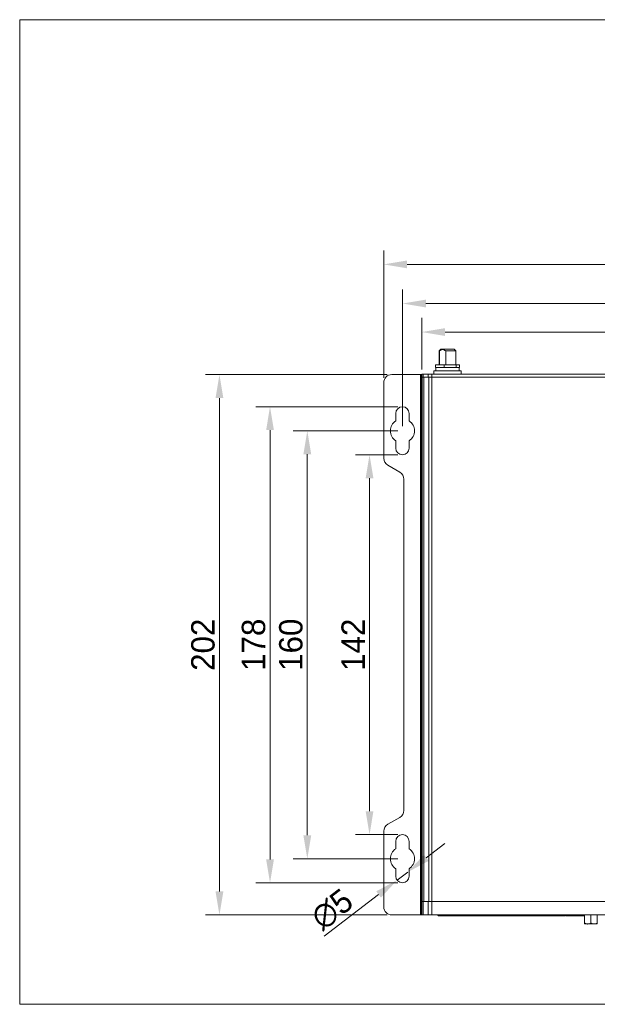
# Model space of a CAD drawing. Header units: millimetres. Extents: x 10908 to 11424, y -3584 to -2973.
# Tile 43 of 50: x 10925 to 11141, y -3341 to -2973. Entities that reach past the tile are written whole.
import ezdxf

# ---------------------------------------------------------------- set-up
doc = ezdxf.new("R2010")
doc.units = ezdxf.units.MM
doc.layers.get('Defpoints').update_dxf_attribs({"lineweight": 18})
doc.layers.add('1', color=7, linetype='Continuous', true_color=0xffffff)
doc.layers.add('7标注层', color=4, linetype='Continuous', lineweight=18)
doc.styles.add('3.5', font='txt', dxfattribs={"height": 8.75})
doc.dimstyles.new('ISO-3.5', dxfattribs={"dimtxt": 8.75, "dimasz": 8.75, "dimexe": 5.25, "dimexo": 1.75, "dimgap": 1.75, "dimtad": 1, "dimdsep": 46, "dimtxsty": '3.5', "dimcen": 8.75, "dimclrd": 256, "dimclre": 256, "dimclrt": 256, "dimadec": 1, "dimazin": 0, "dimtp": 2e-09, "dimtm": 1.1e-09, "dimtfac": 1, "dimtmove": 0, "dimatfit": 3, "dimfxl": 0, "dimtolj": 1, "dimlwd": -1, "dimlwe": -1, "dimarcsym": 0})

# ---------------------------------------------------------------- blocks, each defined once
blk = doc.blocks.new('*D57')
at = {"layer": '7标注层', "transparency": 16777216}
for p, q in [((11068.41, -3124.55), (11068.41, -3073.47)), ((11290.41, -3124.55), (11290.41, -3073.47)), ((11077.16, -3078.72), (11281.66, -3078.72))]:
    blk.add_line(p, q, dxfattribs=at)
for points in [[(11077.16, -3077.26), (11077.16, -3080.17), (11068.41, -3078.72)], [(11281.66, -3077.26), (11281.66, -3080.17), (11290.41, -3078.72)]]:
    blk.add_solid(points, dxfattribs=at)
at = {"layer": 'Defpoints', "color": 0, "transparency": 16777216}
for p in [(11290.41, -3078.72), (11068.41, -3126.3), (11290.41, -3126.3)]:
    blk.add_point(p, dxfattribs=at)
at = {"layer": '7标注层', "transparency": 16777216, "insert": (11179.41, -3072.59), "char_height": 8.75, "attachment_point": 5, "style": '3.5'}
blk.add_mtext('\\A1;222', dxfattribs=at)
blk = doc.blocks.new('*D58')
at = {"layer": '7标注层', "transparency": 16777216}
for p, q in [((11066.66, -3126.3), (11027.58, -3126.3)), ((11032.83, -3135.05), (11032.83, -3277.55)), ((11066.66, -3286.3), (11027.58, -3286.3))]:
    blk.add_line(p, q, dxfattribs=at)
for points in [[(11031.37, -3135.05), (11034.29, -3135.05), (11032.83, -3126.3)], [(11031.37, -3277.55), (11034.29, -3277.55), (11032.83, -3286.3)]]:
    blk.add_solid(points, dxfattribs=at)
at = {"layer": 'Defpoints', "color": 0, "transparency": 16777216}
for p in [(11068.41, -3126.3), (11032.83, -3286.3), (11068.41, -3286.3)]:
    blk.add_point(p, dxfattribs=at)
at = {"layer": '7标注层', "transparency": 16777216, "insert": (11026.71, -3206.3), "char_height": 8.75, "attachment_point": 5, "rotation": 90, "style": '3.5'}
blk.add_mtext('\\A1;160', dxfattribs=at)
blk = doc.blocks.new('*D59')
at = {"layer": '7标注层', "transparency": 16777216}
for p, q in [((11075.61, -3103.35), (11075.61, -3084.13)), ((11283.21, -3103.35), (11283.21, -3084.13)), ((11084.36, -3089.38), (11274.46, -3089.38))]:
    blk.add_line(p, q, dxfattribs=at)
for points in [[(11084.36, -3087.92), (11084.36, -3090.84), (11075.61, -3089.38)], [(11274.46, -3087.92), (11274.46, -3090.84), (11283.21, -3089.38)]]:
    blk.add_solid(points, dxfattribs=at)
at = {"layer": 'Defpoints', "color": 0, "transparency": 16777216}
for p in [(11283.21, -3089.38), (11075.61, -3105.1), (11283.21, -3105.1)]:
    blk.add_point(p, dxfattribs=at)
at = {"layer": '7标注层', "transparency": 16777216, "insert": (11179.41, -3083.26), "char_height": 8.75, "attachment_point": 5, "style": '3.5'}
blk.add_mtext('\\A1;208', dxfattribs=at)
blk = doc.blocks.new('*D60')
at = {"layer": '7标注层', "transparency": 16777216}
for p, q in [((11061.41, -3106.55), (11061.41, -3058.84)), ((11297.41, -3106.55), (11297.41, -3058.84)), ((11070.16, -3064.09), (11288.66, -3064.09))]:
    blk.add_line(p, q, dxfattribs=at)
for points in [[(11070.16, -3062.63), (11070.16, -3065.55), (11061.41, -3064.09)], [(11288.66, -3062.63), (11288.66, -3065.55), (11297.41, -3064.09)]]:
    blk.add_solid(points, dxfattribs=at)
at = {"layer": 'Defpoints', "color": 0, "transparency": 16777216}
for p in [(11297.41, -3064.09), (11061.41, -3108.3), (11297.41, -3108.3)]:
    blk.add_point(p, dxfattribs=at)
at = {"layer": '7标注层', "transparency": 16777216, "insert": (11179.41, -3057.97), "char_height": 8.75, "attachment_point": 5, "style": '3.5'}
blk.add_mtext('\\A1;236', dxfattribs=at)
blk = doc.blocks.new('*D61')
at = {"layer": '7标注层', "transparency": 16777216}
for p, q in [((11062.66, -3105.3), (10994.72, -3105.3)), ((10999.97, -3114.05), (10999.97, -3298.55)), ((11062.66, -3307.3), (10994.72, -3307.3))]:
    blk.add_line(p, q, dxfattribs=at)
for points in [[(10998.51, -3114.05), (11001.43, -3114.05), (10999.97, -3105.3)], [(10998.51, -3298.55), (11001.43, -3298.55), (10999.97, -3307.3)]]:
    blk.add_solid(points, dxfattribs=at)
at = {"layer": 'Defpoints', "color": 0, "transparency": 16777216}
for p in [(11064.41, -3105.3), (10999.97, -3307.3), (11064.41, -3307.3)]:
    blk.add_point(p, dxfattribs=at)
at = {"layer": '7标注层', "transparency": 16777216, "insert": (10993.85, -3206.3), "char_height": 8.75, "attachment_point": 5, "rotation": 90, "style": '3.5'}
blk.add_mtext('\\A1;202', dxfattribs=at)
blk = doc.blocks.new('*D62')
at = {"layer": '7标注层', "transparency": 16777216}
for p, q in [((11066.66, -3135.3), (11050.85, -3135.3)), ((11056.1, -3144.05), (11056.1, -3268.55)), ((11066.66, -3277.3), (11050.85, -3277.3))]:
    blk.add_line(p, q, dxfattribs=at)
for points in [[(11054.64, -3144.05), (11057.55, -3144.05), (11056.1, -3135.3)], [(11054.64, -3268.55), (11057.55, -3268.55), (11056.1, -3277.3)]]:
    blk.add_solid(points, dxfattribs=at)
at = {"layer": 'Defpoints', "color": 0, "transparency": 16777216}
for p in [(11068.41, -3135.3), (11056.1, -3277.3), (11068.41, -3277.3)]:
    blk.add_point(p, dxfattribs=at)
at = {"layer": '7标注层', "transparency": 16777216, "insert": (11049.97, -3206.3), "char_height": 8.75, "attachment_point": 5, "rotation": 90, "style": '3.5'}
blk.add_mtext('\\A1;142', dxfattribs=at)
blk = doc.blocks.new('*D64')
at = {"layer": '7标注层', "transparency": 16777216}
for p, q in [((11066.66, -3117.3), (11013.63, -3117.3)), ((11018.88, -3286.55), (11018.88, -3126.05)), ((11066.66, -3295.3), (11013.63, -3295.3))]:
    blk.add_line(p, q, dxfattribs=at)
for points in [[(11017.43, -3126.05), (11020.34, -3126.05), (11018.88, -3117.3)], [(11017.43, -3286.55), (11020.34, -3286.55), (11018.88, -3295.3)]]:
    blk.add_solid(points, dxfattribs=at)
at = {"layer": 'Defpoints', "color": 0, "transparency": 16777216}
for p in [(11018.88, -3117.3), (11068.41, -3117.3), (11068.41, -3295.3)]:
    blk.add_point(p, dxfattribs=at)
at = {"layer": '7标注层', "transparency": 16777216, "insert": (11012.76, -3206.3), "char_height": 8.75, "attachment_point": 5, "rotation": 90, "style": '3.5'}
blk.add_mtext('\\A1;178', dxfattribs=at)
blk = doc.blocks.new('*D65')
at = {"layer": '7标注层', "transparency": 16777216}
for p, q in [((11077.33, -3285.95), (11084.27, -3280.62)), ((11070.39, -3291.28), (11066.42, -3294.32)), ((11039.14, -3315.27), (11059.48, -3299.65))]:
    blk.add_line(p, q, dxfattribs=at)
for points in [[(11076.44, -3284.79), (11078.22, -3287.11), (11070.39, -3291.28)], [(11058.59, -3298.49), (11060.37, -3300.81), (11066.42, -3294.32)]]:
    blk.add_solid(points, dxfattribs=at)
at = {"layer": 'Defpoints', "color": 0, "transparency": 16777216}
for p in [(11066.42, -3294.32), (11070.39, -3291.28)]:
    blk.add_point(p, dxfattribs=at)
at = {"layer": '7标注层', "transparency": 16777216, "insert": (11042.11, -3305.27), "char_height": 8.75, "attachment_point": 5, "rotation": 37.5168, "style": '3.5'}
blk.add_mtext('\\A1;∅5', dxfattribs=at)

msp = doc.modelspace()

# ---------------------------------------------------------------- linework, layer by layer
at = {"layer": '1', "color": 7, "linetype": 'Continuous', "lineweight": 18}
for p, q in [((11082.756, -3095.8), (11082.131, -3096.425)), ((11083.488, -3095.8), (11082.756, -3095.8)), ((11087.756, -3095.8), (11083.488, -3095.8)), ((11088.381, -3096.425), (11087.756, -3095.8)), ((11082.131, -3096.425), (11082.131, -3101.6)), ((11082.201, -3096.425), (11082.131, -3096.425)), ((11082.201, -3101.6), (11082.201, -3096.425)), ((11088.381, -3096.425), (11084.599, -3096.425)), ((11084.599, -3096.425), (11084.599, -3101.6)), ((11088.381, -3101.6), (11088.381, -3096.425)), ((11080.795, -3101.6), (11084.061, -3101.6)), ((11080.795, -3101.6), (11080.795, -3102.6)), ((11080.795, -3102.6), (11081.132, -3102.6)), ((11080.856, -3102.6), (11080.856, -3103.9)), ((11081.132, -3102.6), (11083.724, -3102.6)), ((11083.724, -3102.6), (11084.061, -3102.6)), ((11084.061, -3101.6), (11088.522, -3101.6)), ((11084.061, -3101.6), (11084.061, -3102.6)), ((11084.061, -3102.6), (11084.521, -3102.6)), ((11084.521, -3102.6), (11088.062, -3102.6)), ((11088.062, -3102.6), (11088.522, -3102.6)), ((11088.522, -3101.6), (11089.718, -3101.6)), ((11088.522, -3101.6), (11088.522, -3102.6)), ((11088.522, -3102.6), (11088.645, -3102.6)), ((11088.645, -3102.6), (11089.656, -3102.6)), ((11089.656, -3103.9), (11089.656, -3102.6)), ((11089.656, -3102.6), (11089.718, -3102.6)), ((11089.718, -3101.6), (11089.718, -3102.6)), ((11075.206, -3105.3), (11064.406, -3105.3)), ((11075.406, -3105.3), (11075.206, -3105.3)), ((11075.206, -3105.3), (11075.206, -3307.3)), ((11075.606, -3105.3), (11075.406, -3105.3)), ((11075.406, -3307.3), (11075.406, -3105.3)), ((11075.606, -3105.1), (11076.192, -3105.1)), ((11075.606, -3106.3), (11075.606, -3105.1)), ((11075.606, -3302.3), (11075.606, -3106.3)), ((11076.192, -3106.3), (11075.606, -3106.3)), ((11075.806, -3106.3), (11075.806, -3302.3)), ((11076.192, -3105.1), (11078.02, -3105.1)), ((11076.192, -3105.1), (11076.192, -3106.3)), ((11078.02, -3106.3), (11076.192, -3106.3)), ((11076.392, -3302.3), (11076.392, -3106.3)), ((11078.02, -3105.1), (11079.435, -3105.1)), ((11078.02, -3106.3), (11078.02, -3105.1)), ((11079.435, -3106.3), (11078.02, -3106.3)), ((11078.22, -3106.3), (11078.22, -3302.3)), ((11279.378, -3105.1), (11079.435, -3105.1)), ((11079.435, -3105.1), (11079.435, -3106.3)), ((11079.435, -3106.3), (11079.435, -3302.3)), ((11279.378, -3106.3), (11079.435, -3106.3)), ((11080.156, -3103.9), (11080.156, -3105.1)), ((11080.156, -3103.9), (11081.65, -3103.9)), ((11081.65, -3103.9), (11090.356, -3103.9)), ((11090.356, -3105.1), (11090.356, -3103.9)), ((11061.406, -3108.3), (11061.406, -3136.568)), ((11065.906, -3122.559), (11065.906, -3119.8)), ((11070.906, -3119.8), (11070.906, -3122.559)), ((11065.906, -3132.8), (11065.906, -3130.042)), ((11070.906, -3130.042), (11070.906, -3132.8)), ((11062.906, -3139.166), (11067.406, -3141.764)), ((11068.906, -3144.362), (11068.906, -3268.238)), ((11067.406, -3270.836), (11062.906, -3273.434)), ((11061.406, -3276.032), (11061.406, -3304.3)), ((11065.906, -3279.8), (11065.906, -3282.559)), ((11070.906, -3282.559), (11070.906, -3279.8)), ((11065.906, -3290.042), (11065.906, -3292.8)), ((11070.906, -3292.8), (11070.906, -3290.042)), ((11075.606, -3302.3), (11076.192, -3302.3)), ((11075.606, -3307.3), (11075.606, -3302.3)), ((11076.192, -3302.3), (11078.02, -3302.3)), ((11076.192, -3302.3), (11076.192, -3307.3)), ((11078.02, -3302.3), (11079.435, -3302.3)), ((11078.02, -3307.3), (11078.02, -3302.3)), ((11279.378, -3302.3), (11079.435, -3302.3)), ((11079.435, -3302.3), (11079.435, -3307.3)), ((11064.406, -3307.3), (11075.206, -3307.3)), ((11075.206, -3307.3), (11075.406, -3307.3)), ((11075.406, -3307.3), (11075.606, -3307.3)), ((11075.606, -3307.3), (11076.192, -3307.3)), ((11076.192, -3307.3), (11078.02, -3307.3)), ((11078.02, -3307.3), (11079.435, -3307.3)), ((11079.435, -3307.3), (11279.378, -3307.3)), ((11081.556, -3307.3), (11081.756, -3307.5)), ((11082.556, -3307.5), (11081.756, -3307.5)), ((11081.796, -3307.7), (11081.796, -3307.5)), ((11082.596, -3307.7), (11081.796, -3307.7)), ((11082.556, -3307.5), (11082.556, -3307.3)), ((11130.55, -3307.5), (11082.556, -3307.5)), ((11082.596, -3307.5), (11082.596, -3307.7)), ((11082.596, -3307.7), (11128.296, -3307.7)), ((11086.426, -3307.71), (11086.426, -3307.7)), ((11087.318, -3307.71), (11087.318, -3307.7)), ((11087.572, -3307.71), (11087.572, -3307.7)), ((11087.913, -3307.71), (11087.913, -3307.7)), ((11088.117, -3307.71), (11087.913, -3307.71)), ((11088.117, -3307.71), (11088.117, -3307.7)), ((11088.905, -3307.71), (11088.117, -3307.71)), ((11088.905, -3307.71), (11088.905, -3307.7)), ((11089.095, -3307.71), (11088.905, -3307.71)), ((11089.095, -3307.71), (11089.095, -3307.7)), ((11089.267, -3307.71), (11089.267, -3307.7)), ((11089.702, -3307.71), (11089.267, -3307.71)), ((11089.702, -3307.71), (11089.702, -3307.7)), ((11089.849, -3307.71), (11089.702, -3307.71)), ((11089.849, -3307.71), (11089.849, -3307.7)), ((11090.151, -3307.71), (11090.151, -3307.7)), ((11091.043, -3307.71), (11091.043, -3307.7)), ((11091.297, -3307.71), (11091.297, -3307.7)), ((11091.651, -3307.71), (11091.651, -3307.7)), ((11092.663, -3307.71), (11091.651, -3307.71)), ((11092.663, -3307.71), (11092.663, -3307.7)), ((11092.931, -3307.7), (11092.931, -3307.71)), ((11092.931, -3307.71), (11092.931, -3307.7)), ((11093.943, -3307.71), (11092.931, -3307.71)), ((11093.943, -3307.71), (11093.943, -3307.7)), ((11094.006, -3307.7), (11094.006, -3307.71)), ((11094.08, -3307.7), (11094.08, -3307.71)), ((11094.26, -3307.7), (11094.26, -3307.71)), ((11094.26, -3307.71), (11094.464, -3307.71)), ((11094.464, -3307.7), (11094.464, -3307.71)), ((11094.464, -3307.71), (11094.692, -3307.71)), ((11094.692, -3307.7), (11094.692, -3307.71)), ((11094.755, -3307.7), (11094.755, -3307.71)), ((11095.108, -3307.7), (11095.108, -3307.71)), ((11095.108, -3307.71), (11095.348, -3307.71)), ((11095.348, -3307.7), (11095.348, -3307.71)), ((11095.348, -3307.71), (11095.563, -3307.71)), ((11095.563, -3307.7), (11095.563, -3307.71)), ((11095.679, -3307.7), (11095.679, -3307.71)), ((11095.754, -3307.7), (11095.754, -3307.71)), ((11095.754, -3307.71), (11095.989, -3307.71)), ((11095.989, -3307.7), (11095.989, -3307.71)), ((11095.989, -3307.71), (11096.189, -3307.71)), ((11096.189, -3307.7), (11096.189, -3307.71)), ((11096.498, -3307.7), (11096.498, -3307.71)), ((11096.498, -3307.71), (11096.696, -3307.71)), ((11096.696, -3307.7), (11096.696, -3307.71)), ((11096.696, -3307.71), (11097.435, -3307.71)), ((11097.435, -3307.7), (11097.435, -3307.71)), ((11097.675, -3307.7), (11097.675, -3307.71)), ((11097.675, -3307.71), (11098.76, -3307.71)), ((11098.76, -3307.7), (11098.76, -3307.71)), ((11098.76, -3307.71), (11098.795, -3307.71)), ((11098.795, -3307.7), (11098.795, -3307.71)), ((11099.069, -3307.7), (11099.069, -3307.71)), ((11100.072, -3307.7), (11100.072, -3307.71)), ((11101.851, -3307.7), (11101.851, -3307.71)), ((11101.851, -3307.71), (11102.263, -3307.71)), ((11102.263, -3307.7), (11102.263, -3307.71)), ((11102.263, -3307.71), (11102.434, -3307.71)), ((11102.434, -3307.7), (11102.434, -3307.71)), ((11102.434, -3307.71), (11102.843, -3307.71)), ((11102.843, -3307.7), (11102.843, -3307.71)), ((11105.291, -3307.7), (11105.291, -3307.71)), ((11105.291, -3307.71), (11106.357, -3307.71)), ((11106.357, -3307.7), (11106.357, -3307.71)), ((11125.08, -3307.31), (11125.08, -3307.3)), ((11125.278, -3307.31), (11125.08, -3307.31)), ((11125.278, -3307.31), (11125.278, -3307.3)), ((11125.927, -3307.31), (11125.278, -3307.31)), ((11125.927, -3307.3), (11125.927, -3307.4)), ((11131.946, -3307.4), (11125.927, -3307.4)), ((11128.296, -3307.7), (11128.296, -3307.5)), ((11129.096, -3307.7), (11128.296, -3307.7)), ((11129.096, -3307.5), (11129.096, -3307.7)), ((11129.336, -3307.7), (11129.136, -3307.5)), ((11130.75, -3307.7), (11129.336, -3307.7)), ((11130.55, -3307.5), (11130.75, -3307.7)), ((11136.523, -3307.7), (11130.75, -3307.7)), ((11131.946, -3307.4), (11131.946, -3307.3)), ((11132.115, -3307.31), (11131.946, -3307.31)), ((11132.115, -3307.31), (11132.115, -3307.3)), ((11132.302, -3307.31), (11132.302, -3307.3)), ((11132.438, -3307.31), (11132.302, -3307.31)), ((11132.438, -3307.31), (11132.438, -3307.3)), ((11132.621, -3307.31), (11132.438, -3307.31)), ((11132.621, -3307.31), (11132.621, -3307.3)), ((11132.806, -3307.31), (11132.621, -3307.31)), ((11132.806, -3307.31), (11132.806, -3307.3)), ((11132.832, -3307.31), (11132.806, -3307.31)), ((11132.832, -3307.31), (11132.832, -3307.3)), ((11136.523, -3307.3), (11136.523, -3310.35)), ((11138.898, -3307.3), (11138.898, -3310.35)), ((11141.273, -3307.3), (11141.273, -3310.35)), ((11136.523, -3310.7), (11137.461, -3310.7)), ((11137.461, -3310.7), (11137.96, -3310.7)), ((11137.96, -3310.7), (11139.836, -3310.7)), ((11139.836, -3310.7), (11140.335, -3310.7)), ((11140.335, -3310.7), (11141.273, -3310.7))]:
    msp.add_line(p, q, dxfattribs=at)
for centre, radius, start, end in [((11064.406, -3108.3), 3, 90, 180), ((11068.406, -3119.8), 2.5, 0, 180), ((11068.406, -3126.3), 4.5, 123.74899, 236.25101), ((11068.406, -3126.3), 4.5, 303.74899, 56.25101), ((11068.406, -3132.8), 2.5, 180, 0), ((11064.406, -3136.568), 3, 180, 240), ((11065.906, -3144.362), 3, 0, 60), ((11065.906, -3268.238), 3, 300, 0), ((11064.406, -3276.032), 3, 120, 180), ((11068.406, -3279.8), 2.5, 0, 180), ((11068.406, -3286.3), 4.5, 123.74899, 236.25101), ((11068.406, -3286.3), 4.5, 303.74899, 56.25101), ((11068.406, -3292.8), 2.5, 180, 0), ((11064.406, -3304.3), 3, 180, 270)]:
    msp.add_arc(centre, radius, start, end, dxfattribs=at)
for points, knots in [([(11082.201, -3096.425), (11082.294, -3096.354), (11082.388, -3096.287), (11082.58, -3096.167), (11082.678, -3096.114), (11082.828, -3096.046), (11082.878, -3096.026), (11082.955, -3095.999), (11082.981, -3095.991), (11083.033, -3095.976), (11083.059, -3095.969), (11083.19, -3095.938), (11083.295, -3095.925), (11083.452, -3095.925), (11083.504, -3095.928), (11083.583, -3095.938), (11083.609, -3095.942), (11083.662, -3095.951), (11083.688, -3095.956), (11083.819, -3095.987), (11083.921, -3096.023), (11084.121, -3096.113), (11084.219, -3096.167), (11084.363, -3096.257), (11084.411, -3096.289), (11084.505, -3096.355), (11084.552, -3096.39), (11084.599, -3096.425)], [0, 0, 0, 0, 0.125, 0.125, 0.25, 0.25, 0.3125, 0.3125, 0.34375, 0.34375, 0.375, 0.375, 0.5, 0.5, 0.5625, 0.5625, 0.59375, 0.59375, 0.625, 0.625, 0.75, 0.75, 0.875, 0.875, 0.9375, 0.9375, 1, 1, 1, 1]), ([(11087.318, -3307.71), (11087.206, -3307.71), (11087.082, -3307.71), (11086.732, -3307.71), (11086.559, -3307.71), (11086.426, -3307.71)], [0, 0, 0, 0, 0.3958333, 0.3958333, 1, 1, 1, 1]), ([(11091.043, -3307.71), (11090.932, -3307.71), (11090.807, -3307.71), (11090.457, -3307.71), (11090.285, -3307.71), (11090.151, -3307.71)], [0, 0, 0, 0, 0.3958333, 0.3958333, 1, 1, 1, 1]), ([(11094.755, -3307.71), (11094.794, -3307.71), (11094.816, -3307.71), (11094.918, -3307.71), (11095.013, -3307.71), (11095.108, -3307.71)], [0, 0, 0, 0, 0.0677872, 0.0677872, 1, 1, 1, 1]), ([(11099.069, -3307.71), (11099.241, -3307.71), (11099.413, -3307.71), (11099.702, -3307.71), (11099.791, -3307.71), (11099.938, -3307.71), (11100.012, -3307.71), (11100.072, -3307.71)], [0, 0, 0, 0, 0.3809335, 0.3809335, 0.6388483, 0.6388483, 1, 1, 1, 1]), ([(11136.523, -3310.35), (11136.523, -3310.393), (11136.523, -3310.474), (11136.523, -3310.542), (11136.523, -3310.632), (11136.523, -3310.677), (11136.523, -3310.7)], [0, 0, 0, 0, 0.25, 0.5, 0.5, 1, 1, 1, 1]), ([(11137.461, -3310.7), (11137.295, -3310.677), (11137.135, -3310.632), (11136.901, -3310.542), (11136.824, -3310.508), (11136.672, -3310.434), (11136.597, -3310.393), (11136.523, -3310.35)], [0, 0, 0, 0, 0.5, 0.5, 0.75, 0.75, 1, 1, 1, 1]), ([(11138.898, -3310.35), (11138.823, -3310.393), (11138.673, -3310.474), (11138.52, -3310.542), (11138.286, -3310.632), (11138.126, -3310.677), (11137.96, -3310.7)], [0, 0, 0, 0, 0.25, 0.5, 0.5, 1, 1, 1, 1]), ([(11139.836, -3310.7), (11139.67, -3310.677), (11139.51, -3310.632), (11139.276, -3310.542), (11139.199, -3310.508), (11139.047, -3310.434), (11138.972, -3310.393), (11138.898, -3310.35)], [0, 0, 0, 0, 0.5, 0.5, 0.75, 0.75, 1, 1, 1, 1]), ([(11141.273, -3310.35), (11141.198, -3310.393), (11141.048, -3310.474), (11140.895, -3310.542), (11140.661, -3310.632), (11140.501, -3310.677), (11140.335, -3310.7)], [0, 0, 0, 0, 0.25, 0.5, 0.5, 1, 1, 1, 1]), ([(11141.273, -3310.7), (11141.273, -3310.677), (11141.273, -3310.632), (11141.273, -3310.542), (11141.273, -3310.508), (11141.273, -3310.434), (11141.273, -3310.393), (11141.273, -3310.35)], [0, 0, 0, 0, 0.5, 0.5, 0.75, 0.75, 1, 1, 1, 1])]:
    msp.add_open_spline(points, degree=3, knots=knots, dxfattribs=at)
for points, degree in [([(11087.572, -3307.71), (11087.513, -3307.71), (11087.429, -3307.71), (11087.318, -3307.71)], 3), ([(11091.297, -3307.71), (11091.239, -3307.71), (11091.155, -3307.71), (11091.043, -3307.71)], 3), ([(11093.967, -3307.71), (11093.981, -3307.71), (11093.995, -3307.71), (11094.006, -3307.71)], 3), ([(11094.006, -3307.71), (11094.052, -3307.71), (11094.077, -3307.71), (11094.08, -3307.71)], 3), ([(11094.692, -3307.71), (11094.716, -3307.71), (11094.737, -3307.71), (11094.755, -3307.71)], 3), ([(11095.563, -3307.71), (11095.617, -3307.71), (11095.655, -3307.71), (11095.679, -3307.71)], 3), ([(11095.679, -3307.71), (11095.698, -3307.71), (11095.723, -3307.71), (11095.754, -3307.71)], 3), ([(11137.592, -3310.7), (11137.555, -3310.737), (11137.517, -3310.775)], 2)]:
    msp.add_open_spline(points, degree=degree, dxfattribs=at)
at = {"layer": '7标注层', "color": 7}
msp.add_line((10925.276, -3340.727), (11405.764, -3340.727), dxfattribs=at)
msp.add_lwpolyline([(10925.276, -3340.727), (10925.276, -2972.601), (11405.764, -2972.601), (11405.764, -3340.727)], dxfattribs=at)

# ---------------------------------------------------------------- dimensions: what is measured, and where the dimension line sits
for base, p1, p2, picture, middle in [((11297.406, -3064.093), (11061.406, -3108.3), (11297.406, -3108.3), '*D60', (11179.406, -3057.968)), ((11290.406, -3078.716), (11068.406, -3126.3), (11290.406, -3126.3), '*D57', (11179.406, -3072.591))]:
    dim = msp.add_linear_dim(base=base, p1=p1, p2=p2, dimstyle='ISO-3.5', dxfattribs=at)
    dim.commit()
    dim.dimension.update_dxf_attribs({"geometry": picture, "text_midpoint": middle})
dim = msp.add_linear_dim(base=(11283.206, -3089.381), p1=(11075.606, -3105.1), p2=(11283.206, -3105.1), text='208', dimstyle='ISO-3.5', dxfattribs=at)
dim.commit()
dim.dimension.update_dxf_attribs({"geometry": '*D59', "text_midpoint": (11179.406, -3083.256)})
for base, p1, p2, picture, middle in [((10999.971, -3307.3), (11064.406, -3105.3), (11064.406, -3307.3), '*D61', (10993.846, -3206.3)), ((11018.884, -3117.3), (11068.406, -3295.3), (11068.406, -3117.3), '*D64', (11012.759, -3206.3)), ((11032.83, -3286.3), (11068.406, -3126.3), (11068.406, -3286.3), '*D58', (11026.705, -3206.3)), ((11056.096, -3277.3), (11068.406, -3135.3), (11068.406, -3277.3), '*D62', (11049.971, -3206.3))]:
    dim = msp.add_linear_dim(base=base, p1=p1, p2=p2, angle=90, dimstyle='ISO-3.5', dxfattribs=at)
    dim.commit()
    dim.dimension.update_dxf_attribs({"geometry": picture, "text_midpoint": middle})
dim = msp.add_diameter_dim_2p(p1=(11070.389, -3291.278), p2=(11066.423, -3294.323), dimstyle='ISO-3.5', dxfattribs=at)
dim.commit()
dim.dimension.update_dxf_attribs({"geometry": '*D65', "text_midpoint": (11042.114, -3305.265)})

doc.saveas('drawing.dxf')
